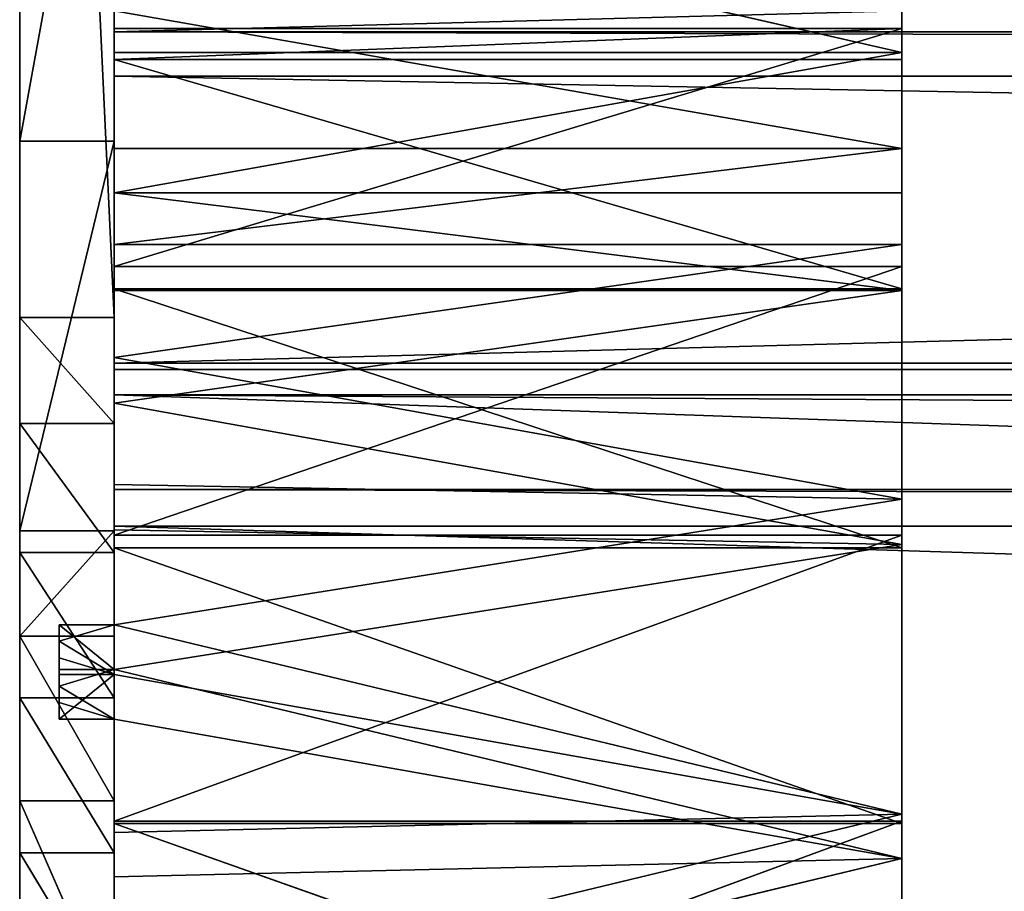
# Model space of a CAD drawing. Extents: x 0 to 1378, y -270 to 1675.
# Tile 35 of 60: x 378 to 441, y 1185 to 1241. Entities that reach past the tile are written whole.
import ezdxf

# ---------------------------------------------------------------- set-up
doc = ezdxf.new("R2010")
doc.units = 0
doc.header["$LTSCALE"] = 25.4
doc.layers.get('0').update_dxf_attribs({"color": 13, "linetype": 'CONTINUOUS'})
doc.layers.add('STEEL', color=21, linetype='CONTINUOUS')
doc.layers.add('WOOD', color=220, linetype='CONTINUOUS')

# ---------------------------------------------------------------- blocks, each defined once
blk = doc.blocks.new('LTR020_01_01')
at = {"color": 0}
for p, q in [((-370.065, 362.725), (-356.383, 376.033)), ((-356.383, 376.033, 6), (-370.065, 362.725)), ((-356.383, 376.033, 6), (-370.065, 362.725)), ((-370.065, 362.725), (-356.383, 376.033)), ((-380.507, 346.748), (-370.065, 362.725)), ((-370.065, 362.725, 6), (-380.507, 346.748)), ((-370.065, 362.725, 6), (-380.507, 346.748)), ((-380.507, 346.748), (-370.065, 362.725)), ((-370.065, 362.725, 6), (-370.065, 362.725)), ((-370.065, 362.725, 6), (-370.065, 362.725)), ((-387.203, 328.874), (-380.507, 346.748)), ((-387.203, 328.874, 6), (-380.507, 346.748)), ((-387.203, 328.874), (-380.507, 346.748)), ((-387.203, 328.874, 6), (-380.507, 346.748)), ((-380.507, 346.748, 6), (-380.507, 346.748)), ((-380.507, 346.748, 6), (-380.507, 346.748)), ((-411.932, 249.062), (-387.203, 328.874)), ((-411.932, 249.062, 6), (-387.203, 328.874)), ((-411.932, 249.062), (-387.203, 328.874)), ((-411.932, 249.062, 6), (-387.203, 328.874)), ((-387.203, 328.874, 6), (-387.203, 328.874)), ((-387.203, 328.874, 6), (-387.203, 328.874)), ((-444.85, 172.265), (-411.932, 249.062)), ((-444.85, 172.265, 6), (-411.932, 249.062)), ((-444.85, 172.265), (-411.932, 249.062)), ((-444.85, 172.265, 6), (-411.932, 249.062)), ((-411.932, 249.062, 6), (-411.932, 249.062)), ((-411.932, 249.062, 6), (-411.932, 249.062)), ((-366.765, 126.823), (-376.593, 125.205)), ((-366.765, 126.823, 6), (-376.593, 125.205)), ((-366.765, 126.823), (-376.593, 125.205)), ((-366.765, 126.823, 6), (-376.593, 125.205)), ((-356.822, 126.239), (-366.765, 126.823)), ((-356.822, 126.239, 6), (-366.765, 126.823)), ((-356.822, 126.239), (-366.765, 126.823)), ((-356.822, 126.239, 6), (-366.765, 126.823)), ((-366.765, 126.823, 6), (-366.765, 126.823)), ((-366.765, 126.823, 6), (-366.765, 126.823)), ((-376.593, 125.205), (-385.825, 121.465)), ((-376.593, 125.205, 6), (-385.825, 121.465)), ((-376.593, 125.205), (-385.825, 121.465)), ((-376.593, 125.205, 6), (-385.825, 121.465)), ((-376.593, 125.205, 6), (-376.593, 125.205)), ((-376.593, 125.205, 6), (-376.593, 125.205)), ((-385.825, 121.465), (-394.008, 115.786)), ((-385.825, 121.465, 6), (-394.008, 115.786)), ((-385.825, 121.465), (-394.008, 115.786)), ((-385.825, 121.465, 6), (-394.008, 115.786)), ((-385.825, 121.465, 6), (-385.825, 121.465)), ((-385.825, 121.465, 6), (-385.825, 121.465)), ((-394.008, 115.786), (-400.741, 108.446)), ((-394.008, 115.786, 6), (-400.741, 108.446)), ((-394.008, 115.786), (-400.741, 108.446)), ((-394.008, 115.786, 6), (-400.741, 108.446)), ((-394.008, 115.786, 6), (-394.008, 115.786)), ((-394.008, 115.786, 6), (-394.008, 115.786)), ((-400.741, 108.446), (-528.492, -57.178)), ((-400.741, 108.446, 6), (-528.492, -57.178)), ((-400.741, 108.446), (-528.492, -57.178)), ((-400.741, 108.446, 6), (-528.492, -57.178)), ((-400.741, 108.446, 6), (-400.741, 108.446)), ((-400.741, 108.446, 6), (-400.741, 108.446))]:
    blk.add_line(p, q, dxfattribs=at)
at = {"color": 253}
mesh = blk.add_polyface(dxfattribs=at)
corners = [(-853.88, -331.012), (-854.31, -335.557), (-854.358, -333.26), (-853.739, -337.782), (-852.902, -328.933), (-852.676, -339.819), (-851.475, -327.132), (-851.175, -341.559), (-740.853, -211.981), (-822.41, -368.035), (-820.335, -369.505), (-817.957, -370.405), (-815.429, -370.675), (-812.914, -370.299), (-810.575, -369.301), (-808.564, -367.746), (-664.552, -216.048), (-634.883, -92.533), (-528.492, -57.178), (-533.734, 31.022), (-485.599, 99.319), (-400.741, 108.446), (-444.85, 172.265), (-411.932, 249.062), (-387.203, 328.874), (-394.008, 115.786), (-385.825, 121.465), (-380.507, 346.748), (-376.593, 125.205), (-370.065, 362.725), (-366.765, 126.823), (-356.383, 376.033), (-363.409, 202.974), (-363.103, 207.502), (-354.42, 245.656), (-340.122, 386.027), (-342.455, 282.913), (-327.299, 318.988), (-322.069, 392.223), (-324.124, 324.119), (-319.88, 328.408), (-303.098, 394.323), (-314.783, 331.637), (-309.093, 333.642), (-303.098, 334.323), (645.325, 394.323), (645.325, 334.323), (663.422, 392.242), (649.802, 333.808), (654.045, 332.29), (657.832, 329.849), (660.967, 326.612), (663.285, 322.748), (684.648, 273.837), (680.574, 386.108), (695.886, 376.24), (704.629, 224.346), (708.558, 363.155), (723.212, 174.312), (717.929, 347.534), (739.967, 297.078), (724.279, 169.359), (732.511, 94.552), (750.411, 104.106), (760.579, 246.024), (765.316, 117.873), (779.749, 194.41), (776.258, 134.96), (782.527, 154.257), (783.716, 174.512), (-356.822, 126.239), (-362.692, 198.492), (-360.989, 194.285), (-358.388, 190.567), (-355.019, 187.525), (-351.055, 185.316), (-144.322, 95.76), (-346.696, 184.051), (-137.416, 154.033), (69.517, 76.841), (73.183, 135.401), (284.067, 69.538), (284.482, 128.209), (498.698, 73.872), (495.861, 132.478), (706.698, 148.195), (712.778, 89.831), (711.63, 149.354), (716.101, 151.737), (719.814, 155.184), (722.522, 159.466), (724.044, 164.298)]
mesh.append_faces([[corners[k] for k in face] for face in [(0, 1, 2), (68, 66, 69)]], dxfattribs={"vtx0": -1, "color": 253})
mesh.append_faces([[corners[k] for k in face] for face in [(1, 0, 3), (3, 4, 5), (5, 6, 7), (7, 8, 9), (9, 8, 10), (10, 8, 11), (11, 8, 12), (12, 8, 13), (13, 8, 14), (14, 8, 15), (15, 8, 16), (16, 17, 18), (18, 20, 21), (21, 24, 25), (25, 24, 26), (26, 27, 28), (28, 29, 30), (32, 31, 33), (33, 31, 34), (34, 35, 36), (36, 35, 37), (37, 38, 39), (39, 38, 40), (40, 41, 42), (42, 41, 43), (43, 41, 44), (44, 45, 46), (46, 47, 48), (48, 47, 49), (49, 47, 50), (50, 47, 51), (51, 47, 52), (52, 47, 53), (53, 55, 56), (56, 57, 58), (58, 60, 61), (62, 60, 63), (63, 64, 65), (65, 66, 67), (67, 66, 68), (70, 75, 76), (76, 78, 79), (79, 80, 81), (81, 82, 83), (83, 85, 86), (86, 88, 62)]], dxfattribs={"vtx0": -1, "vtx1": -1, "color": 253})
mesh.append_faces([[corners[k] for k in face] for face in [(30, 31, 32), (61, 60, 62)]], dxfattribs={"vtx0": -1, "vtx1": -1, "vtx2": -1, "color": 253})
mesh.append_faces([[corners[k] for k in face] for face in [(3, 0, 4), (5, 4, 6), (7, 6, 8), (16, 8, 17), (18, 17, 19), (18, 19, 20), (21, 20, 22), (21, 22, 23), (21, 23, 24), (26, 24, 27), (28, 27, 29), (30, 29, 31), (34, 31, 35), (37, 35, 38), (40, 38, 41), (44, 41, 45), (46, 45, 47), (53, 47, 54), (53, 54, 55), (56, 55, 57), (58, 57, 59), (58, 59, 60), (63, 60, 64), (65, 64, 66), (32, 70, 30), (70, 32, 71), (70, 71, 72), (70, 72, 73), (70, 73, 74), (70, 74, 75), (76, 75, 77), (76, 77, 78), (79, 78, 80), (81, 80, 82), (83, 82, 84), (83, 84, 85), (86, 85, 87), (86, 87, 88), (62, 88, 89), (62, 89, 90), (62, 90, 91), (62, 91, 61)]], dxfattribs={"vtx0": -1, "vtx2": -1, "color": 253})
mesh = blk.add_polyface(dxfattribs=at)
corners = [(-356.383, 376.033, 6), (-370.065, 362.725), (-370.065, 362.725, 6)]
mesh.append_faces([[corners[k] for k in face] for face in [(0, 1, 2)]], dxfattribs={"color": 253})
mesh = blk.add_polyface(dxfattribs=at)
corners = [(-356.383, 376.033, 6), (-356.383, 376.033), (-370.065, 362.725)]
mesh.append_faces([[corners[k] for k in face] for face in [(0, 1, 2)]], dxfattribs={"color": 253})
mesh = blk.add_polyface(dxfattribs=at)
corners = [(-370.065, 362.725, 6), (-380.507, 346.748), (-380.507, 346.748, 6)]
mesh.append_faces([[corners[k] for k in face] for face in [(0, 1, 2)]], dxfattribs={"color": 253})
mesh = blk.add_polyface(dxfattribs=at)
corners = [(-370.065, 362.725), (-380.507, 346.748), (-370.065, 362.725, 6)]
mesh.append_faces([[corners[k] for k in face] for face in [(0, 1, 2)]], dxfattribs={"color": 253})
mesh = blk.add_polyface(dxfattribs=at)
corners = [(-380.507, 346.748), (-387.203, 328.874), (-387.203, 328.874, 6)]
mesh.append_faces([[corners[k] for k in face] for face in [(0, 1, 2)]], dxfattribs={"color": 253})
mesh = blk.add_polyface(dxfattribs=at)
corners = [(-380.507, 346.748), (-387.203, 328.874, 6), (-380.507, 346.748, 6)]
mesh.append_faces([[corners[k] for k in face] for face in [(0, 1, 2)]], dxfattribs={"color": 253})
mesh = blk.add_polyface(dxfattribs=at)
corners = [(-387.203, 328.874), (-411.932, 249.062), (-411.932, 249.062, 6)]
mesh.append_faces([[corners[k] for k in face] for face in [(0, 1, 2)]], dxfattribs={"color": 253})
mesh = blk.add_polyface(dxfattribs=at)
corners = [(-387.203, 328.874), (-411.932, 249.062, 6), (-387.203, 328.874, 6)]
mesh.append_faces([[corners[k] for k in face] for face in [(0, 1, 2)]], dxfattribs={"color": 253})
mesh = blk.add_polyface(dxfattribs=at)
corners = [(-411.932, 249.062), (-444.85, 172.265), (-444.85, 172.265, 6)]
mesh.append_faces([[corners[k] for k in face] for face in [(0, 1, 2)]], dxfattribs={"color": 253})
mesh = blk.add_polyface(dxfattribs=at)
corners = [(-411.932, 249.062), (-444.85, 172.265, 6), (-411.932, 249.062, 6)]
mesh.append_faces([[corners[k] for k in face] for face in [(0, 1, 2)]], dxfattribs={"color": 253})
mesh = blk.add_polyface(dxfattribs=at)
corners = [(-366.765, 126.823, 6), (-376.593, 125.205), (-366.765, 126.823)]
mesh.append_faces([[corners[k] for k in face] for face in [(0, 1, 2)]], dxfattribs={"color": 253})
mesh = blk.add_polyface(dxfattribs=at)
corners = [(-376.593, 125.205, 6), (-376.593, 125.205), (-366.765, 126.823, 6)]
mesh.append_faces([[corners[k] for k in face] for face in [(0, 1, 2)]], dxfattribs={"color": 253})
mesh = blk.add_polyface(dxfattribs=at)
corners = [(-356.822, 126.239, 6), (-366.765, 126.823), (-356.822, 126.239)]
mesh.append_faces([[corners[k] for k in face] for face in [(0, 1, 2)]], dxfattribs={"color": 253})
mesh = blk.add_polyface(dxfattribs=at)
corners = [(-366.765, 126.823, 6), (-366.765, 126.823), (-356.822, 126.239, 6)]
mesh.append_faces([[corners[k] for k in face] for face in [(0, 1, 2)]], dxfattribs={"color": 253})
mesh = blk.add_polyface(dxfattribs=at)
corners = [(-376.593, 125.205, 6), (-385.825, 121.465), (-376.593, 125.205)]
mesh.append_faces([[corners[k] for k in face] for face in [(0, 1, 2)]], dxfattribs={"color": 253})
mesh = blk.add_polyface(dxfattribs=at)
corners = [(-385.825, 121.465, 6), (-385.825, 121.465), (-376.593, 125.205, 6)]
mesh.append_faces([[corners[k] for k in face] for face in [(0, 1, 2)]], dxfattribs={"color": 253})
mesh = blk.add_polyface(dxfattribs=at)
corners = [(-385.825, 121.465, 6), (-394.008, 115.786), (-385.825, 121.465)]
mesh.append_faces([[corners[k] for k in face] for face in [(0, 1, 2)]], dxfattribs={"color": 253})
mesh = blk.add_polyface(dxfattribs=at)
corners = [(-394.008, 115.786, 6), (-394.008, 115.786), (-385.825, 121.465, 6)]
mesh.append_faces([[corners[k] for k in face] for face in [(0, 1, 2)]], dxfattribs={"color": 253})
mesh = blk.add_polyface(dxfattribs=at)
corners = [(-394.008, 115.786, 6), (-400.741, 108.446), (-394.008, 115.786)]
mesh.append_faces([[corners[k] for k in face] for face in [(0, 1, 2)]], dxfattribs={"color": 253})
mesh = blk.add_polyface(dxfattribs=at)
corners = [(-394.008, 115.786, 6), (-400.741, 108.446, 6), (-400.741, 108.446)]
mesh.append_faces([[corners[k] for k in face] for face in [(0, 1, 2)]], dxfattribs={"color": 253})
mesh = blk.add_polyface(dxfattribs=at)
corners = [(-400.741, 108.446, 6), (-528.492, -57.178), (-400.741, 108.446)]
mesh.append_faces([[corners[k] for k in face] for face in [(0, 1, 2)]], dxfattribs={"color": 253})
mesh = blk.add_polyface(dxfattribs=at)
corners = [(-400.741, 108.446, 6), (-528.492, -57.178, 6), (-528.492, -57.178)]
mesh.append_faces([[corners[k] for k in face] for face in [(0, 1, 2)]], dxfattribs={"color": 253})
blk = doc.blocks.new('LTR020_01_02')
at = {"color": 0}
for p, q in [((-592.851, 37.479), (-611.006, 34.481, 50)), ((-592.851, 37.479), (-611.006, 34.481, 50)), ((-592.851, 37.479), (-611.006, 34.481)), ((-592.851, 37.479), (-611.006, 34.481)), ((-574.481, 36.404), (-592.851, 37.479, 50)), ((-574.481, 36.404), (-592.851, 37.479, 50)), ((-574.481, 36.404), (-592.851, 37.479)), ((-592.851, 37.479), (-592.851, 37.479, 50)), ((-592.851, 37.479), (-592.851, 37.479, 50)), ((-574.481, 36.404), (-592.851, 37.479)), ((-611.006, 34.481), (-628.054, 27.557, 50)), ((-611.006, 34.481), (-628.054, 27.557, 50)), ((-611.006, 34.481), (-628.054, 27.557)), ((-611.006, 34.481), (-628.054, 27.557)), ((-611.006, 34.481), (-611.006, 34.481, 50)), ((-611.006, 34.481), (-611.006, 34.481, 50)), ((-610.192, 31.594), (-592.693, 34.484, 50)), ((-610.192, 31.594), (-592.693, 34.484, 50)), ((-610.192, 31.594), (-592.693, 34.484)), ((-610.192, 31.594), (-592.693, 34.484)), ((-592.693, 34.484), (-592.693, 34.484, 50)), ((-592.693, 34.484), (-592.693, 34.484, 50)), ((-592.693, 34.484), (-574.987, 33.447, 50)), ((-592.693, 34.484), (-574.987, 33.447, 50)), ((-592.693, 34.484), (-574.987, 33.447)), ((-592.693, 34.484), (-574.987, 33.447)), ((-626.624, 24.92), (-610.192, 31.594, 50)), ((-626.624, 24.92), (-610.192, 31.594, 50)), ((-626.624, 24.92), (-610.192, 31.594)), ((-626.624, 24.92), (-610.192, 31.594)), ((-610.192, 31.594), (-610.192, 31.594, 50)), ((-610.192, 31.594), (-610.192, 31.594, 50)), ((-628.054, 27.557), (-643.158, 17.046, 50)), ((-628.054, 27.557), (-643.158, 17.046, 50)), ((-628.054, 27.557), (-643.158, 17.046)), ((-628.054, 27.557), (-643.158, 17.046)), ((-628.054, 27.557), (-628.054, 27.557, 50)), ((-628.054, 27.557), (-628.054, 27.557, 50)), ((-641.182, 14.789), (-626.624, 24.92, 50)), ((-641.182, 14.789), (-626.624, 24.92, 50)), ((-641.182, 14.789), (-626.624, 24.92)), ((-641.182, 14.789), (-626.624, 24.92)), ((-626.624, 24.92), (-626.624, 24.92, 50)), ((-626.624, 24.92), (-626.624, 24.92, 50)), ((-643.158, 17.046), (-643.158, 17.046, 50)), ((-641.182, 14.789), (-643.158, 17.046)), ((-641.182, 14.789), (-643.158, 17.046)), ((-643.158, 17.046), (-643.158, 17.046, 50)), ((-641.182, 14.789, 50), (-641.182, 14.789)), ((-641.182, 14.789, 50), (-641.182, 14.789))]:
    blk.add_line(p, q, dxfattribs=at)
at = {"color": 253}
mesh = blk.add_polyface(dxfattribs=at)
corners = [(-628.054, 27.557), (-641.182, 14.789), (-643.158, 17.046), (-626.624, 24.92), (-611.006, 34.481), (-610.192, 31.594), (-592.851, 37.479), (-592.693, 34.484), (-574.481, 36.404), (-574.987, 33.447)]
mesh.append_faces([[corners[k] for k in face] for face in [(0, 1, 2), (7, 8, 9)]], dxfattribs={"vtx0": -1, "color": 253})
mesh.append_faces([[corners[k] for k in face] for face in [(1, 0, 3), (3, 4, 5), (5, 6, 7)]], dxfattribs={"vtx0": -1, "vtx1": -1, "color": 253})
mesh.append_faces([[corners[k] for k in face] for face in [(3, 0, 4), (5, 4, 6), (7, 6, 8)]], dxfattribs={"vtx0": -1, "vtx2": -1, "color": 253})
mesh = blk.add_polyface(dxfattribs=at)
corners = [(-592.851, 37.479, 50), (-592.851, 37.479), (-611.006, 34.481, 50)]
mesh.append_faces([[corners[k] for k in face] for face in [(0, 1, 2)]], dxfattribs={"color": 253})
mesh = blk.add_polyface(dxfattribs=at)
corners = [(-611.006, 34.481, 50), (-592.851, 37.479), (-611.006, 34.481)]
mesh.append_faces([[corners[k] for k in face] for face in [(0, 1, 2)]], dxfattribs={"color": 253})
mesh = blk.add_polyface(dxfattribs=at)
corners = [(-574.481, 36.404, 50), (-574.481, 36.404), (-592.851, 37.479, 50)]
mesh.append_faces([[corners[k] for k in face] for face in [(0, 1, 2)]], dxfattribs={"color": 253})
mesh = blk.add_polyface(dxfattribs=at)
corners = [(-592.851, 37.479, 50), (-574.481, 36.404), (-592.851, 37.479)]
mesh.append_faces([[corners[k] for k in face] for face in [(0, 1, 2)]], dxfattribs={"color": 253})
mesh = blk.add_polyface(dxfattribs=at)
corners = [(-611.006, 34.481, 50), (-611.006, 34.481), (-628.054, 27.557, 50)]
mesh.append_faces([[corners[k] for k in face] for face in [(0, 1, 2)]], dxfattribs={"color": 253})
mesh = blk.add_polyface(dxfattribs=at)
corners = [(-628.054, 27.557, 50), (-611.006, 34.481), (-628.054, 27.557)]
mesh.append_faces([[corners[k] for k in face] for face in [(0, 1, 2)]], dxfattribs={"color": 253})
mesh = blk.add_polyface(dxfattribs=at)
corners = [(-610.192, 31.594, 50), (-610.192, 31.594), (-592.693, 34.484, 50)]
mesh.append_faces([[corners[k] for k in face] for face in [(0, 1, 2)]], dxfattribs={"color": 253})
mesh = blk.add_polyface(dxfattribs=at)
corners = [(-592.693, 34.484, 50), (-610.192, 31.594), (-592.693, 34.484)]
mesh.append_faces([[corners[k] for k in face] for face in [(0, 1, 2)]], dxfattribs={"color": 253})
mesh = blk.add_polyface(dxfattribs=at)
corners = [(-592.693, 34.484, 50), (-592.693, 34.484), (-574.987, 33.447, 50)]
mesh.append_faces([[corners[k] for k in face] for face in [(0, 1, 2)]], dxfattribs={"color": 253})
mesh = blk.add_polyface(dxfattribs=at)
corners = [(-574.987, 33.447, 50), (-592.693, 34.484), (-574.987, 33.447)]
mesh.append_faces([[corners[k] for k in face] for face in [(0, 1, 2)]], dxfattribs={"color": 253})
mesh = blk.add_polyface(dxfattribs=at)
corners = [(-626.624, 24.92, 50), (-626.624, 24.92), (-610.192, 31.594, 50)]
mesh.append_faces([[corners[k] for k in face] for face in [(0, 1, 2)]], dxfattribs={"color": 253})
mesh = blk.add_polyface(dxfattribs=at)
corners = [(-610.192, 31.594, 50), (-626.624, 24.92), (-610.192, 31.594)]
mesh.append_faces([[corners[k] for k in face] for face in [(0, 1, 2)]], dxfattribs={"color": 253})
mesh = blk.add_polyface(dxfattribs=at)
corners = [(-628.054, 27.557, 50), (-628.054, 27.557), (-643.158, 17.046, 50)]
mesh.append_faces([[corners[k] for k in face] for face in [(0, 1, 2)]], dxfattribs={"color": 253})
mesh = blk.add_polyface(dxfattribs=at)
corners = [(-643.158, 17.046, 50), (-628.054, 27.557), (-643.158, 17.046)]
mesh.append_faces([[corners[k] for k in face] for face in [(0, 1, 2)]], dxfattribs={"color": 253})
mesh = blk.add_polyface(dxfattribs=at)
corners = [(-641.182, 14.789, 50), (-641.182, 14.789), (-626.624, 24.92, 50)]
mesh.append_faces([[corners[k] for k in face] for face in [(0, 1, 2)]], dxfattribs={"color": 253})
mesh = blk.add_polyface(dxfattribs=at)
corners = [(-626.624, 24.92, 50), (-641.182, 14.789), (-626.624, 24.92)]
mesh.append_faces([[corners[k] for k in face] for face in [(0, 1, 2)]], dxfattribs={"color": 253})
mesh = blk.add_polyface(dxfattribs=at)
corners = [(-643.158, 17.046, 50), (-641.182, 14.789), (-641.182, 14.789, 50), (-643.158, 17.046)]
mesh.append_faces([[corners[k] for k in face] for face in [(0, 1, 2), (1, 0, 3)]], dxfattribs={"vtx0": -1, "color": 253})
blk = doc.blocks.new('LTR020_01_04')
at = {"color": 0}
for p, q in [((139.59, 294.19, 50), (151.632, 325.324)), ((139.59, 294.19, 50), (151.632, 325.324)), ((140.758, 297.347), (151.632, 325.324)), ((140.758, 297.347), (151.632, 325.324)), ((154.411, 324.196), (142.406, 293.154, 50)), ((154.411, 324.196), (142.406, 293.154, 50)), ((154.411, 324.196), (143.57, 296.302)), ((154.411, 324.196), (143.57, 296.302)), ((130.723, 269.059), (140.758, 297.347)), ((130.723, 269.059), (140.758, 297.347)), ((139.59, 294.19, 50), (140.758, 297.347)), ((139.59, 294.19, 50), (140.758, 297.347)), ((143.57, 296.302), (133.565, 268.098)), ((143.57, 296.302), (133.565, 268.098)), ((143.57, 296.302), (142.406, 293.154, 50)), ((143.57, 296.302), (142.406, 293.154, 50)), ((139.59, 294.19, 50), (127.563, 259.555)), ((139.59, 294.19, 50), (127.563, 259.555)), ((139.59, 294.19, 50), (130.723, 269.059)), ((139.59, 294.19, 50), (130.723, 269.059)), ((142.406, 293.154, 50), (130.415, 258.623)), ((142.406, 293.154, 50), (130.415, 258.623)), ((133.565, 268.098), (142.406, 293.154, 50)), ((133.565, 268.098), (142.406, 293.154, 50)), ((130.723, 269.059), (127.563, 259.555)), ((130.723, 269.059), (127.563, 259.555)), ((128.606, 262.727, -3.5), (130.723, 269.059)), ((128.606, 262.727, -3.5), (130.723, 269.059)), ((130.723, 269.059, -3.5), (129.659, 265.895, -3.5)), ((129.659, 265.895, -3.5), (130.723, 269.059)), ((129.659, 265.895, -3.5), (130.723, 269.059)), ((130.723, 269.059, -3.5), (129.659, 265.895, -3.5)), ((133.565, 268.098), (130.723, 269.059)), ((130.723, 269.059), (130.723, 269.059, -3.5)), ((133.565, 268.098), (130.723, 269.059)), ((133.565, 268.098, -3.5), (130.723, 269.059, -3.5)), ((130.723, 269.059), (130.723, 269.059, -3.5)), ((133.565, 268.098, -3.5), (130.723, 269.059, -3.5)), ((133.565, 268.098), (130.415, 258.623)), ((133.565, 268.098), (130.415, 258.623)), ((131.454, 261.785, -3.5), (133.565, 268.098)), ((131.454, 261.785, -3.5), (133.565, 268.098)), ((132.505, 264.943, -3.5), (133.565, 268.098)), ((132.505, 264.943, -3.5), (133.565, 268.098)), ((132.505, 264.943, -3.5), (133.565, 268.098, -3.5)), ((132.505, 264.943, -3.5), (133.565, 268.098, -3.5)), ((133.565, 268.098, -3.5), (133.565, 268.098)), ((133.565, 268.098, -3.5), (133.565, 268.098)), ((129.659, 265.895, -3.5), (128.606, 262.727, -3.5)), ((129.659, 265.895, -3.5), (128.606, 262.727, -3.5)), ((131.454, 261.785, -3.5), (132.505, 264.943, -3.5)), ((131.454, 261.785, -3.5), (132.505, 264.943, -3.5)), ((128.606, 262.727, -3.5), (127.563, 259.555)), ((128.606, 262.727, -3.5), (127.563, 259.555)), ((128.606, 262.727, -3.5), (127.563, 259.555, -3.5)), ((128.606, 262.727, -3.5), (127.563, 259.555, -3.5)), ((130.415, 258.623, -3.5), (131.454, 261.785, -3.5)), ((131.454, 261.785, -3.5), (130.415, 258.623)), ((131.454, 261.785, -3.5), (130.415, 258.623)), ((130.415, 258.623, -3.5), (131.454, 261.785, -3.5)), ((118.654, 230.863), (127.563, 259.555)), ((118.654, 230.863), (127.563, 259.555)), ((119.594, 234.037, 50), (127.563, 259.555)), ((119.594, 234.037, 50), (127.563, 259.555)), ((127.563, 259.555), (130.415, 258.623)), ((127.563, 259.555, -3.5), (127.563, 259.555)), ((127.563, 259.555), (130.415, 258.623)), ((127.563, 259.555, -3.5), (127.563, 259.555)), ((127.563, 259.555, -3.5), (130.415, 258.623, -3.5)), ((127.563, 259.555, -3.5), (130.415, 258.623, -3.5)), ((130.415, 258.623), (121.532, 230.016)), ((130.415, 258.623), (121.532, 230.016)), ((130.415, 258.623), (122.469, 233.181, 50)), ((130.415, 258.623), (122.469, 233.181, 50)), ((130.415, 258.623), (130.415, 258.623, -3.5)), ((130.415, 258.623), (130.415, 258.623, -3.5)), ((110.606, 201.918), (119.594, 234.037, 50)), ((110.606, 201.918), (119.594, 234.037, 50)), ((118.654, 230.863), (119.594, 234.037, 50)), ((118.654, 230.863), (119.594, 234.037, 50)), ((113.508, 201.157), (122.469, 233.181, 50)), ((113.508, 201.157), (122.469, 233.181, 50)), ((121.532, 230.016), (122.469, 233.181, 50)), ((121.532, 230.016), (122.469, 233.181, 50)), ((110.606, 201.918), (118.654, 230.863)), ((110.606, 201.918), (118.654, 230.863)), ((121.532, 230.016), (113.508, 201.157)), ((121.532, 230.016), (113.508, 201.157)), ((103.425, 172.745), (110.606, 201.918)), ((110.606, 201.918), (103.425, 172.745, 50)), ((110.606, 201.918), (103.425, 172.745, 50)), ((103.425, 172.745), (110.606, 201.918)), ((113.508, 201.157), (106.349, 172.071)), ((113.508, 201.157), (106.349, 172.071)), ((113.508, 201.157), (106.349, 172.071, 50)), ((113.508, 201.157), (106.349, 172.071, 50)), ((97.343, 152.648), (103.425, 172.745)), ((103.425, 172.745), (97.343, 152.648, 50)), ((103.425, 172.745), (97.343, 152.648, 50)), ((97.343, 152.648), (103.425, 172.745)), ((106.349, 172.071), (103.425, 172.745)), ((106.349, 172.071), (103.425, 172.745)), ((103.425, 172.745), (103.425, 172.745, 50)), ((103.425, 172.745), (103.425, 172.745, 50)), ((106.349, 172.071), (100.149, 151.588)), ((106.349, 172.071, 50), (100.149, 151.588)), ((106.349, 172.071), (100.149, 151.588)), ((106.349, 172.071, 50), (100.149, 151.588)), ((106.349, 172.071), (106.349, 172.071, 50)), ((106.349, 172.071), (106.349, 172.071, 50)), ((88.611, 133.554), (97.343, 152.648)), ((88.611, 133.554), (97.343, 152.648)), ((88.611, 133.554), (97.343, 152.648, 50)), ((88.611, 133.554), (97.343, 152.648, 50)), ((97.343, 152.648), (97.343, 152.648, 50)), ((97.343, 152.648), (97.343, 152.648, 50)), ((100.149, 151.588), (91.248, 132.125)), ((100.149, 151.588), (91.248, 132.125)), ((100.149, 151.588), (91.248, 132.125, 50)), ((100.149, 151.588), (91.248, 132.125, 50)), ((100.149, 151.588, 50), (100.149, 151.588)), ((100.149, 151.588, 50), (100.149, 151.588)), ((91.248, 132.125), (79.81, 114.037)), ((79.81, 114.037), (91.248, 132.125, 50)), ((79.81, 114.037), (91.248, 132.125, 50)), ((91.248, 132.125), (79.81, 114.037)), ((91.248, 132.125), (91.248, 132.125, 50)), ((91.248, 132.125), (91.248, 132.125, 50))]:
    blk.add_line(p, q, dxfattribs=at)
at = {"color": 253}
mesh = blk.add_polyface(dxfattribs=at)
corners = [(140.758, 297.347), (133.565, 268.098), (130.723, 269.059), (143.57, 296.302), (151.632, 325.324), (154.411, 324.196), (163.336, 352.964), (166.08, 351.753)]
mesh.append_faces([[corners[k] for k in face] for face in [(0, 1, 2), (5, 6, 7)]], dxfattribs={"vtx0": -1, "color": 253})
mesh.append_faces([[corners[k] for k in face] for face in [(1, 0, 3), (3, 4, 5)]], dxfattribs={"vtx0": -1, "vtx1": -1, "color": 253})
mesh.append_faces([[corners[k] for k in face] for face in [(3, 0, 4), (5, 4, 6)]], dxfattribs={"vtx0": -1, "vtx2": -1, "color": 253})
mesh = blk.add_polyface(dxfattribs=at)
corners = [(163.336, 352.964, 50), (151.632, 325.324), (139.59, 294.19, 50)]
mesh.append_faces([[corners[k] for k in face] for face in [(0, 1, 2)]], dxfattribs={"color": 253})
mesh = blk.add_polyface(dxfattribs=at)
corners = [(166.08, 351.753, 50), (142.406, 293.154, 50), (154.411, 324.196)]
mesh.append_faces([[corners[k] for k in face] for face in [(0, 1, 2)]], dxfattribs={"color": 253})
mesh = blk.add_polyface(dxfattribs=at)
corners = [(151.632, 325.324), (140.758, 297.347), (139.59, 294.19, 50)]
mesh.append_faces([[corners[k] for k in face] for face in [(0, 1, 2)]], dxfattribs={"color": 253})
mesh = blk.add_polyface(dxfattribs=at)
corners = [(154.411, 324.196), (142.406, 293.154, 50), (143.57, 296.302)]
mesh.append_faces([[corners[k] for k in face] for face in [(0, 1, 2)]], dxfattribs={"color": 253})
mesh = blk.add_polyface(dxfattribs=at)
corners = [(140.758, 297.347), (130.723, 269.059), (139.59, 294.19, 50)]
mesh.append_faces([[corners[k] for k in face] for face in [(0, 1, 2)]], dxfattribs={"color": 253})
mesh = blk.add_polyface(dxfattribs=at)
corners = [(143.57, 296.302), (142.406, 293.154, 50), (133.565, 268.098)]
mesh.append_faces([[corners[k] for k in face] for face in [(0, 1, 2)]], dxfattribs={"color": 253})
mesh = blk.add_polyface(dxfattribs=at)
corners = [(139.59, 294.19, 50), (127.563, 259.555), (119.594, 234.037, 50)]
mesh.append_faces([[corners[k] for k in face] for face in [(0, 1, 2)]], dxfattribs={"color": 253})
mesh = blk.add_polyface(dxfattribs=at)
corners = [(139.59, 294.19, 50), (130.723, 269.059), (127.563, 259.555)]
mesh.append_faces([[corners[k] for k in face] for face in [(0, 1, 2)]], dxfattribs={"color": 253})
mesh = blk.add_polyface(dxfattribs=at)
corners = [(142.406, 293.154, 50), (122.469, 233.181, 50), (130.415, 258.623)]
mesh.append_faces([[corners[k] for k in face] for face in [(0, 1, 2)]], dxfattribs={"color": 253})
mesh = blk.add_polyface(dxfattribs=at)
corners = [(142.406, 293.154, 50), (130.415, 258.623), (133.565, 268.098)]
mesh.append_faces([[corners[k] for k in face] for face in [(0, 1, 2)]], dxfattribs={"color": 253})
mesh = blk.add_polyface(dxfattribs=at)
corners = [(130.723, 269.059), (128.606, 262.727, -3.5), (127.563, 259.555)]
mesh.append_faces([[corners[k] for k in face] for face in [(0, 1, 2)]], dxfattribs={"color": 253})
mesh = blk.add_polyface(dxfattribs=at)
corners = [(128.606, 262.727, -3.5), (130.415, 258.623, -3.5), (127.563, 259.555, -3.5), (129.659, 265.895, -3.5), (130.723, 269.059, -3.5), (131.454, 261.785, -3.5), (132.505, 264.943, -3.5), (133.565, 268.098, -3.5)]
mesh.append_faces([[corners[k] for k in face] for face in [(0, 1, 2), (6, 4, 7)]], dxfattribs={"vtx0": -1, "color": 253})
mesh.append_faces([[corners[k] for k in face] for face in [(1, 4, 5), (5, 4, 6)]], dxfattribs={"vtx0": -1, "vtx1": -1, "color": 253})
mesh.append_faces([[corners[k] for k in face] for face in [(1, 0, 3), (1, 3, 4)]], dxfattribs={"vtx0": -1, "vtx2": -1, "color": 253})
mesh = blk.add_polyface(dxfattribs=at)
corners = [(130.723, 269.059), (129.659, 265.895, -3.5), (128.606, 262.727, -3.5)]
mesh.append_faces([[corners[k] for k in face] for face in [(0, 1, 2)]], dxfattribs={"color": 253})
mesh = blk.add_polyface(dxfattribs=at)
corners = [(130.723, 269.059, -3.5), (129.659, 265.895, -3.5), (130.723, 269.059)]
mesh.append_faces([[corners[k] for k in face] for face in [(0, 1, 2)]], dxfattribs={"color": 253})
mesh = blk.add_polyface(dxfattribs=at)
corners = [(130.723, 269.059), (133.565, 268.098, -3.5), (130.723, 269.059, -3.5), (133.565, 268.098)]
mesh.append_faces([[corners[k] for k in face] for face in [(0, 1, 2), (1, 0, 3)]], dxfattribs={"vtx0": -1, "color": 253})
mesh = blk.add_polyface(dxfattribs=at)
corners = [(133.565, 268.098), (130.415, 258.623), (131.454, 261.785, -3.5)]
mesh.append_faces([[corners[k] for k in face] for face in [(0, 1, 2)]], dxfattribs={"color": 253})
mesh = blk.add_polyface(dxfattribs=at)
corners = [(133.565, 268.098), (131.454, 261.785, -3.5), (132.505, 264.943, -3.5)]
mesh.append_faces([[corners[k] for k in face] for face in [(0, 1, 2)]], dxfattribs={"color": 253})
mesh = blk.add_polyface(dxfattribs=at)
corners = [(133.565, 268.098), (132.505, 264.943, -3.5), (133.565, 268.098, -3.5)]
mesh.append_faces([[corners[k] for k in face] for face in [(0, 1, 2)]], dxfattribs={"color": 253})
mesh = blk.add_polyface(dxfattribs=at)
corners = [(128.606, 262.727, -3.5), (127.563, 259.555, -3.5), (127.563, 259.555)]
mesh.append_faces([[corners[k] for k in face] for face in [(0, 1, 2)]], dxfattribs={"color": 253})
mesh = blk.add_polyface(dxfattribs=at)
corners = [(131.454, 261.785, -3.5), (130.415, 258.623), (130.415, 258.623, -3.5)]
mesh.append_faces([[corners[k] for k in face] for face in [(0, 1, 2)]], dxfattribs={"color": 253})
mesh = blk.add_polyface(dxfattribs=at)
corners = [(110.606, 201.918), (106.349, 172.071), (103.425, 172.745), (113.508, 201.157), (118.654, 230.863), (121.532, 230.016), (127.563, 259.555), (130.415, 258.623)]
mesh.append_faces([[corners[k] for k in face] for face in [(0, 1, 2), (5, 6, 7)]], dxfattribs={"vtx0": -1, "color": 253})
mesh.append_faces([[corners[k] for k in face] for face in [(1, 0, 3), (3, 4, 5)]], dxfattribs={"vtx0": -1, "vtx1": -1, "color": 253})
mesh.append_faces([[corners[k] for k in face] for face in [(3, 0, 4), (5, 4, 6)]], dxfattribs={"vtx0": -1, "vtx2": -1, "color": 253})
mesh = blk.add_polyface(dxfattribs=at)
corners = [(127.563, 259.555), (118.654, 230.863), (119.594, 234.037, 50)]
mesh.append_faces([[corners[k] for k in face] for face in [(0, 1, 2)]], dxfattribs={"color": 253})
mesh = blk.add_polyface(dxfattribs=at)
corners = [(130.415, 258.623), (127.563, 259.555, -3.5), (130.415, 258.623, -3.5), (127.563, 259.555)]
mesh.append_faces([[corners[k] for k in face] for face in [(0, 1, 2), (1, 0, 3)]], dxfattribs={"vtx0": -1, "color": 253})
mesh = blk.add_polyface(dxfattribs=at)
corners = [(130.415, 258.623), (122.469, 233.181, 50), (121.532, 230.016)]
mesh.append_faces([[corners[k] for k in face] for face in [(0, 1, 2)]], dxfattribs={"color": 253})
mesh = blk.add_polyface(dxfattribs=at)
corners = [(119.594, 234.037, 50), (110.606, 201.918), (103.425, 172.745, 50)]
mesh.append_faces([[corners[k] for k in face] for face in [(0, 1, 2)]], dxfattribs={"color": 253})
mesh = blk.add_polyface(dxfattribs=at)
corners = [(119.594, 234.037, 50), (118.654, 230.863), (110.606, 201.918)]
mesh.append_faces([[corners[k] for k in face] for face in [(0, 1, 2)]], dxfattribs={"color": 253})
mesh = blk.add_polyface(dxfattribs=at)
corners = [(122.469, 233.181, 50), (106.349, 172.071, 50), (113.508, 201.157)]
mesh.append_faces([[corners[k] for k in face] for face in [(0, 1, 2)]], dxfattribs={"color": 253})
mesh = blk.add_polyface(dxfattribs=at)
corners = [(122.469, 233.181, 50), (113.508, 201.157), (121.532, 230.016)]
mesh.append_faces([[corners[k] for k in face] for face in [(0, 1, 2)]], dxfattribs={"color": 253})
mesh = blk.add_polyface(dxfattribs=at)
corners = [(110.606, 201.918), (103.425, 172.745), (103.425, 172.745, 50)]
mesh.append_faces([[corners[k] for k in face] for face in [(0, 1, 2)]], dxfattribs={"color": 253})
mesh = blk.add_polyface(dxfattribs=at)
corners = [(113.508, 201.157), (106.349, 172.071, 50), (106.349, 172.071)]
mesh.append_faces([[corners[k] for k in face] for face in [(0, 1, 2)]], dxfattribs={"color": 253})
mesh = blk.add_polyface(dxfattribs=at)
corners = [(88.611, 133.554), (79.81, 114.037), (77.388, 115.808), (91.248, 132.125), (97.343, 152.648), (100.149, 151.588), (103.425, 172.745), (106.349, 172.071)]
mesh.append_faces([[corners[k] for k in face] for face in [(0, 1, 2), (5, 6, 7)]], dxfattribs={"vtx0": -1, "color": 253})
mesh.append_faces([[corners[k] for k in face] for face in [(1, 0, 3), (3, 4, 5)]], dxfattribs={"vtx0": -1, "vtx1": -1, "color": 253})
mesh.append_faces([[corners[k] for k in face] for face in [(3, 0, 4), (5, 4, 6)]], dxfattribs={"vtx0": -1, "vtx2": -1, "color": 253})
mesh = blk.add_polyface(dxfattribs=at)
corners = [(103.425, 172.745), (97.343, 152.648, 50), (103.425, 172.745, 50)]
mesh.append_faces([[corners[k] for k in face] for face in [(0, 1, 2)]], dxfattribs={"color": 253})
mesh = blk.add_polyface(dxfattribs=at)
corners = [(103.425, 172.745), (97.343, 152.648), (97.343, 152.648, 50)]
mesh.append_faces([[corners[k] for k in face] for face in [(0, 1, 2)]], dxfattribs={"color": 253})
mesh = blk.add_polyface(dxfattribs=at)
corners = [(106.349, 172.071, 50), (100.149, 151.588), (106.349, 172.071)]
mesh.append_faces([[corners[k] for k in face] for face in [(0, 1, 2)]], dxfattribs={"color": 253})
mesh = blk.add_polyface(dxfattribs=at)
corners = [(106.349, 172.071, 50), (100.149, 151.588, 50), (100.149, 151.588)]
mesh.append_faces([[corners[k] for k in face] for face in [(0, 1, 2)]], dxfattribs={"color": 253})
mesh = blk.add_polyface(dxfattribs=at)
corners = [(97.343, 152.648), (88.611, 133.554), (97.343, 152.648, 50)]
mesh.append_faces([[corners[k] for k in face] for face in [(0, 1, 2)]], dxfattribs={"color": 253})
mesh = blk.add_polyface(dxfattribs=at)
corners = [(97.343, 152.648, 50), (88.611, 133.554), (88.611, 133.554, 50)]
mesh.append_faces([[corners[k] for k in face] for face in [(0, 1, 2)]], dxfattribs={"color": 253})
mesh = blk.add_polyface(dxfattribs=at)
corners = [(100.149, 151.588), (91.248, 132.125, 50), (91.248, 132.125)]
mesh.append_faces([[corners[k] for k in face] for face in [(0, 1, 2)]], dxfattribs={"color": 253})
mesh = blk.add_polyface(dxfattribs=at)
corners = [(100.149, 151.588, 50), (91.248, 132.125, 50), (100.149, 151.588)]
mesh.append_faces([[corners[k] for k in face] for face in [(0, 1, 2)]], dxfattribs={"color": 253})
mesh = blk.add_polyface(dxfattribs=at)
corners = [(91.248, 132.125, 50), (79.81, 114.037, 50), (79.81, 114.037)]
mesh.append_faces([[corners[k] for k in face] for face in [(0, 1, 2)]], dxfattribs={"color": 253})
mesh = blk.add_polyface(dxfattribs=at)
corners = [(91.248, 132.125, 50), (79.81, 114.037), (91.248, 132.125)]
mesh.append_faces([[corners[k] for k in face] for face in [(0, 1, 2)]], dxfattribs={"color": 253})
blk = doc.blocks.new('LTR020_01')
at = {"color": 0, "extrusion": (1, 1.23818e-13, -2.22045e-16), "rotation": 180.0000000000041}
for name, p in [('LTR020_01_01', (1091.288, 2420.945, 138.948)), ('LTR020_01_04', (1600.091, 2407.204, 144.948)), ('LTR020_01_02', (867.216, 2294.983, 144.948))]:
    blk.add_blockref(name, p, dxfattribs=at)
blk = doc.blocks.new('LTR020_02')
at = {"color": 0}
for p, q in [((2, 35, 988), (0, 33, 988)), ((0, 33), (2, 35)), ((2, 35, 988), (0, 33, 988)), ((0, 33), (2, 35)), ((33, 35), (2, 35)), ((2, 35), (2, 35, 988)), ((2, 35, 988), (33, 35, 988)), ((2, 35, 988), (33, 35, 988)), ((33, 35), (2, 35)), ((2, 35), (2, 35, 988)), ((33, 35, 988), (33, 35)), ((33, 35), (35, 33)), ((33, 35), (35, 33)), ((33, 35, 988), (33, 35)), ((0, 0, 988), (0, 33, 988)), ((0, 33, 988), (0, 33)), ((0, 33), (0, 0)), ((0, 0, 988), (0, 33, 988)), ((0, 33), (0, 0)), ((0, 33, 988), (0, 33)), ((35, 0), (35, 33)), ((35, 33), (35, 33, 988)), ((35, 0), (35, 33)), ((35, 33), (35, 33, 988)), ((35, 0, 988), (0, 0, 988)), ((0, 0, 988), (0, 0)), ((0, 0, 988), (0, 0)), ((35, 0, 988), (0, 0, 988))]:
    blk.add_line(p, q, dxfattribs=at)
at = {"color": 253}
mesh = blk.add_polyface(dxfattribs=at)
corners = [(35, 0, 988), (0, 33, 988), (0, 0, 988), (2, 35, 988), (33, 35, 988), (35, 33, 988)]
mesh.append_faces([[corners[k] for k in face] for face in [(0, 1, 2), (4, 0, 5)]], dxfattribs={"vtx0": -1, "color": 253})
mesh.append_faces([[corners[k] for k in face] for face in [(1, 0, 3), (3, 0, 4)]], dxfattribs={"vtx0": -1, "vtx1": -1, "color": 253})
mesh = blk.add_polyface(dxfattribs=at)
corners = [(2, 35), (0, 0), (0, 33), (35, 0), (33, 35), (35, 33)]
mesh.append_faces([[corners[k] for k in face] for face in [(0, 1, 2), (3, 4, 5)]], dxfattribs={"vtx0": -1, "color": 253})
mesh.append_faces([[corners[k] for k in face] for face in [(1, 0, 3)]], dxfattribs={"vtx0": -1, "vtx1": -1, "color": 253})
mesh.append_faces([[corners[k] for k in face] for face in [(3, 0, 4)]], dxfattribs={"vtx0": -1, "vtx2": -1, "color": 253})
mesh = blk.add_polyface(dxfattribs=at)
corners = [(0, 33, 988), (2, 35), (0, 33), (2, 35, 988)]
mesh.append_faces([[corners[k] for k in face] for face in [(0, 1, 2), (1, 0, 3)]], dxfattribs={"vtx0": -1, "color": 253})
mesh = blk.add_polyface(dxfattribs=at)
corners = [(2, 35, 988), (33, 35), (2, 35), (33, 35, 988)]
mesh.append_faces([[corners[k] for k in face] for face in [(0, 1, 2), (1, 0, 3)]], dxfattribs={"vtx0": -1, "color": 253})
mesh = blk.add_polyface(dxfattribs=at)
corners = [(33, 35, 988), (35, 33), (33, 35), (35, 33, 988)]
mesh.append_faces([[corners[k] for k in face] for face in [(0, 1, 2), (1, 0, 3)]], dxfattribs={"vtx0": -1, "color": 253})
mesh = blk.add_polyface(dxfattribs=at)
corners = [(0, 0, 988), (0, 33), (0, 0), (0, 33, 988)]
mesh.append_faces([[corners[k] for k in face] for face in [(0, 1, 2), (1, 0, 3)]], dxfattribs={"vtx0": -1, "color": 253})
mesh = blk.add_polyface(dxfattribs=at)
corners = [(35, 33), (35, 0, 988), (35, 0), (35, 33, 988)]
mesh.append_faces([[corners[k] for k in face] for face in [(0, 1, 2), (1, 0, 3)]], dxfattribs={"vtx0": -1, "color": 253})
mesh = blk.add_polyface(dxfattribs=at)
corners = [(35, 0), (0, 0, 988), (0, 0), (35, 0, 988)]
mesh.append_faces([[corners[k] for k in face] for face in [(0, 1, 2), (1, 0, 3)]], dxfattribs={"vtx0": -1, "color": 253})

msp = doc.modelspace()

# ---------------------------------------------------------------- block references
at = {"layer": 'STEEL', "color": 0}
msp.add_blockref('LTR020_01', (239.078, -270.342, -25.282), dxfattribs=at)
at = {"layer": 'WOOD', "color": 0, "extrusion": (1, 1.26177e-13, -8.75441e-16), "rotation": 53.08019242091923}
msp.add_blockref('LTR020_02', (1245.168, 2261.971, 384.026), dxfattribs=at)
at = {"layer": 'WOOD', "color": 0, "extrusion": (-1, -1.25802e-13, -1.73696e-15), "rotation": 349.5212994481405}
msp.add_blockref('LTR020_02', (-1216.768, 2241.529, -1372.026), dxfattribs=at)

doc.saveas('drawing.dxf')
